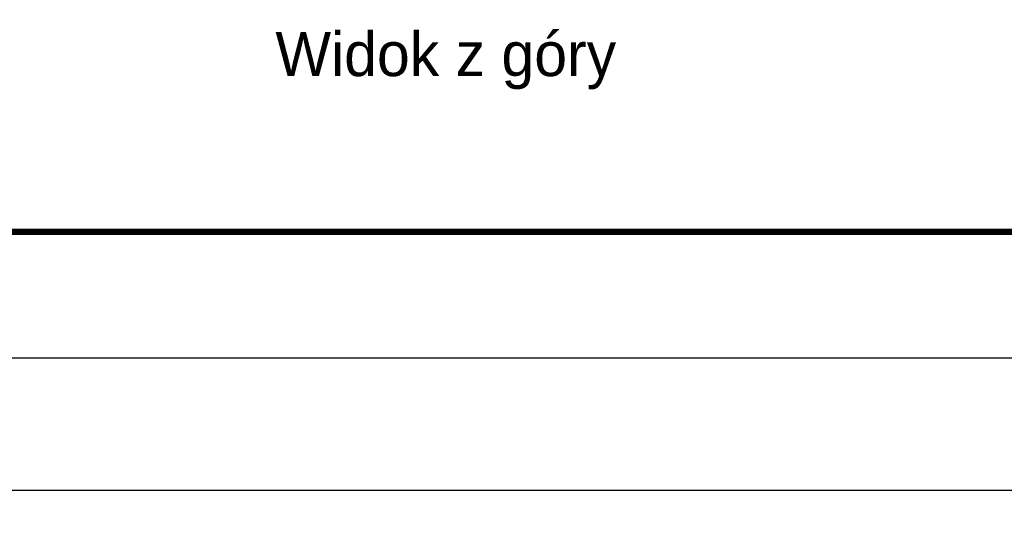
# Model space of a CAD drawing. Header units: millimetres. Extents: x 3536 to 4290, y 11030 to 11491.
# Tile 53 of 102: x 3786 to 3864, y 11030 to 11069. Entities that reach past the tile are written whole.
import ezdxf

# ---------------------------------------------------------------- set-up
doc = ezdxf.new("R2010")
doc.units = ezdxf.units.MM
doc.header["$LTSCALE"] = 10
doc.layers.get('Defpoints').update_dxf_attribs({"color": 1})
doc.layers.add('_FORMATKA', color=8, linetype='Continuous', plot=False)
doc.layers.add('_RAMKA', color=7, linetype='Continuous', lineweight=35)
doc.layers.add('PS_DIM', color=4, linetype='Continuous', lineweight=13)
doc.styles.add('simplex', font='simplex.shx', dxfattribs={"width": 0.75})
doc.dimstyles.new('1_10_PRZ', dxfattribs={"dimtxt": 2, "dimasz": 1, "dimexe": 2, "dimexo": 5, "dimgap": 1, "dimtad": 1, "dimdec": 0, "dimlfac": 10, "dimtxsty": 'simplex', "dimblk": 'dimznak', "dimcen": 2, "dimse1": 1, "dimse2": 1, "dimclrt": 3, "dimadec": 1, "dimazin": 0, "dimtfac": 1, "dimtdec": 0, "dimtix": 1, "dimtmove": 2, "dimatfit": 3, "dimldrblk": 'dim-grot', "dimfxl": 1, "dimarcsym": 0})

# ---------------------------------------------------------------- blocks, each defined once
blk = doc.blocks.new('dimznak')
at = {"color": 0}
for points in [[(0, 2), (0, -2)], [(-2, 0), (2, 0)]]:
    blk.add_lwpolyline(points, dxfattribs=at)
at = {"color": 2}
blk.add_lwpolyline([(1, 1), (-1, -1)], dxfattribs=at)
blk = doc.blocks.new('*D9')
at = {"layer": 'Defpoints', "color": 0, "transparency": 16777216}
for p in [(3537.939, 11042.152), (4287.939, 11042.152), (4287.939, 11031.638)]:
    blk.add_point(p, dxfattribs=at)
at = {"layer": 'PS_DIM', "color": 0, "lineweight": -2, "transparency": 16777216}
blk.add_line((3538.939, 11031.638), (4286.939, 11031.638), dxfattribs=at)
at = {"layer": 'PS_DIM', "color": 0, "lineweight": -2, "transparency": 16777216, "rotation": 180}
blk.add_blockref('dimznak', (3537.939, 11031.638), dxfattribs=at)
at = {"layer": 'PS_DIM', "color": 0, "lineweight": -2, "transparency": 16777216}
blk.add_blockref('dimznak', (4287.939, 11031.638), dxfattribs=at)
at = {"layer": 'PS_DIM', "color": 3, "transparency": 16777216, "insert": (3912.939, 11033.638), "char_height": 2, "attachment_point": 5, "style": 'simplex'}
blk.add_mtext('7500', dxfattribs=at)
blk = doc.blocks.new('dim-grot')
blk.add_hatch(color=256).paths.add_polyline_path([(0, 0), (-2, 0.5), (-2, -0.5)])
blk.add_lwpolyline([(0, 0), (-2, 0.5), (-2, -0.5), (0, 0)])
blk = doc.blocks.new('*X804')
at = {"color": 0}
blk.add_text('Widok z góry', height=3.5, dxfattribs=at).set_placement((3806.535, 11064.503))

msp = doc.modelspace()

# ---------------------------------------------------------------- linework, layer by layer
at = {"layer": '_FORMATKA', "lineweight": -3}
msp.add_lwpolyline([(3537.939, 11042.152), (4287.939, 11042.152), (4287.939, 11462.152), (3537.939, 11462.152)], close=True, dxfattribs=at)
at = {"layer": '_RAMKA', "lineweight": -3, "const_width": 0.5}
msp.add_lwpolyline([(3567.939, 11052.152), (4277.939, 11052.152), (4277.939, 11452.152), (3567.939, 11452.152)], close=True, dxfattribs=at)

# ---------------------------------------------------------------- block references
msp.add_blockref('*X804', (0, 0))

# ---------------------------------------------------------------- dimensions: what is measured, and where the dimension line sits
at = {"layer": 'PS_DIM'}
dim = msp.add_linear_dim(base=(4287.939, 11031.638), p1=(3537.939, 11042.152), p2=(4287.939, 11042.152), dimstyle='1_10_PRZ', dxfattribs=at)
dim.commit()
dim.dimension.update_dxf_attribs({"geometry": '*D9', "text_midpoint": (3912.939, 11033.638)})

doc.saveas('drawing.dxf')
